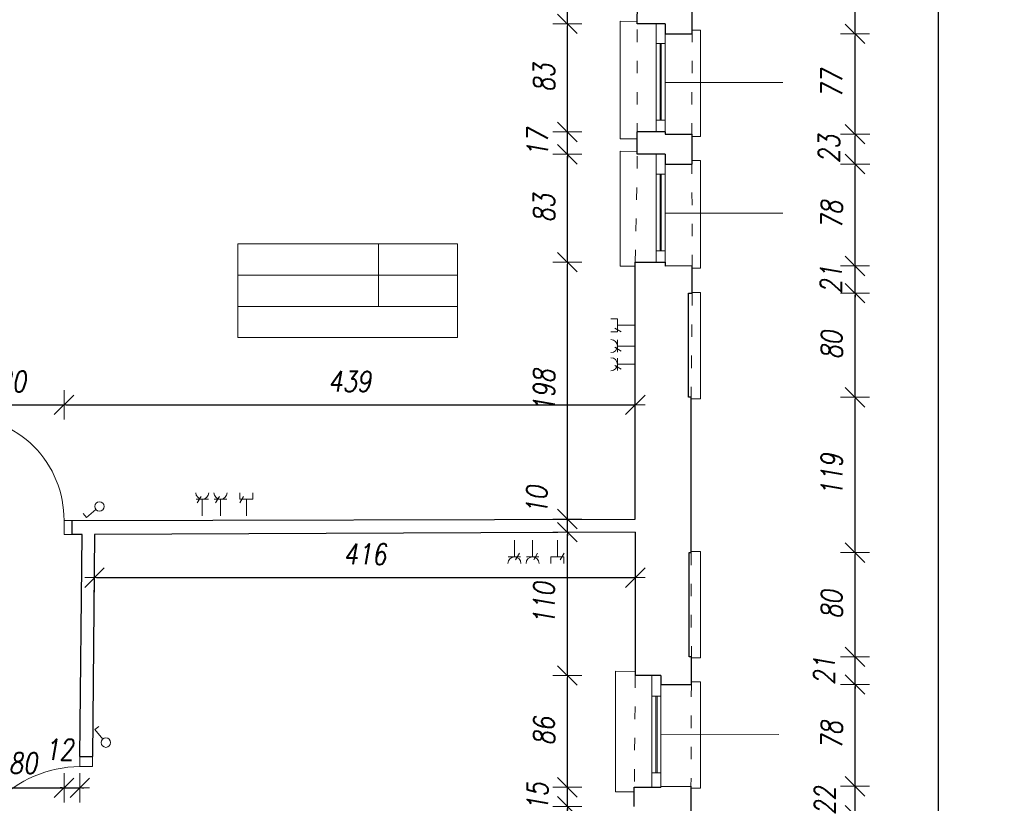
# Model space of a CAD drawing. Header units: millimetres. Extents: x -58431 to 28973, y -32170 to 9431.
# Tile 52 of 54: x -6651 to 923, y -9025 to -2998. Entities that reach past the tile are written whole.
import ezdxf

# ---------------------------------------------------------------- set-up
doc = ezdxf.new("R2010")
doc.units = ezdxf.units.MM
doc.header["$LTSCALE"] = 8
doc.linetypes.add('ACAD_ISO03W100', pattern=[30, 12, -18])
doc.layers.get('Defpoints').update_dxf_attribs({"lineweight": 0})
for name, color, linetype, lineweight in [('A_DIMEN', 7, 'Continuous', 0), ('BAM_OPISY POWIERZCHNI', 40, 'Continuous', 0), ('instalacje', 6, 'Continuous', 0), ('piętro_dzwi i okna', 3, 'Continuous', 0), ('piętro_parapet', 6, 'Continuous', 0), ('piętro_podciąg', 2, 'ACAD_ISO03W100', 0), ('piętro_rzut', 7, 'Continuous', 30), ('piętro_widok', 4, 'Continuous', 0), ('wymiarowanie', 4, 'Continuous', 0)]:
    doc.layers.add(name, color=color, linetype=linetype, lineweight=lineweight)
doc.styles.add('ROMANS1', font='romans.shx', dxfattribs={"width": 0.8, "oblique": 10})
doc.dimstyles.new('NARCH100', dxfattribs={"dimscale": 100, "dimtxt": 1.6, "dimasz": 0.15, "dimexe": 0, "dimexo": 0, "dimgap": 1, "dimtad": 1, "dimdec": 0, "dimlfac": 0.1, "dimrnd": 1, "dimdsep": 46, "dimtxsty": 'ROMANS1', "dimblk": 'wym', "dimcen": -1.5, "dimse1": 1, "dimse2": 1, "dimclrd": 4, "dimclre": 4, "dimclrt": 3, "dimadec": 0, "dimazin": 0, "dimtfac": 0.04, "dimtdec": 0, "dimtmove": 2, "dimatfit": 3, "dimldrblk": 'wym', "dimfxl": 0, "dimtolj": 1, "dimarcsym": 0})

# ---------------------------------------------------------------- blocks, each defined once
blk = doc.blocks.new('wym')
at = {"layer": 'A_DIMEN', "color": 4, "ltscale": 100}
for p, q in [((0, -7.5), (0, 7.5)), ((-5, -5), (5, 5)), ((-5, 0), (5, 0))]:
    blk.add_line(p, q, dxfattribs=at)
blk = doc.blocks.new('*D114')
at = {"layer": 'Defpoints', "color": 0, "transparency": 16777216}
for p in [(-1487.1, -8894.5, -1455.5), (-225.4, -8894.5), (-1487.1, -9116.5)]:
    blk.add_point(p, dxfattribs=at)
at = {"layer": 'piętro_widok', "color": 4, "lineweight": -2, "transparency": 16777216}
for p, q in [((-225.4, -8879.5), (-225.4, -8864.5)), ((-225.4, -9116.5), (-225.4, -8894.5)), ((-225.4, -9131.5), (-225.4, -9146.5))]:
    blk.add_line(p, q, dxfattribs=at)
at = {"layer": 'piętro_widok', "color": 4, "lineweight": -2, "transparency": 16777216, "xscale": 15, "yscale": 15, "zscale": 15}
for p, rotation in [((-225.4, -8894.5), 270), ((-225.4, -9116.5), 90)]:
    blk.add_blockref('wym', p, dxfattribs=dict(at, rotation=rotation))
at = {"layer": 'piętro_widok', "color": 3, "transparency": 16777216, "insert": (-457.9, -9005.5), "char_height": 160, "attachment_point": 5, "rotation": 90, "style": 'ROMANS1'}
blk.add_mtext('\\A1;22', dxfattribs=at)
blk = doc.blocks.new('*D115')
at = {"layer": 'Defpoints', "color": 0, "transparency": 16777216}
for p in [(-1484.3, -8110.9), (-225.4, -8110.9), (-1487.1, -8894.5, -1455.5)]:
    blk.add_point(p, dxfattribs=at)
at = {"layer": 'piętro_widok', "color": 4, "lineweight": -2, "transparency": 16777216}
blk.add_line((-225.4, -8879.5), (-225.4, -8125.9), dxfattribs=at)
at = {"layer": 'piętro_widok', "color": 4, "lineweight": -2, "transparency": 16777216, "xscale": 15, "yscale": 15, "zscale": 15}
for p, rotation in [((-225.4, -8110.9), 90), ((-225.4, -8894.5), 270)]:
    blk.add_blockref('wym', p, dxfattribs=dict(at, rotation=rotation))
at = {"layer": 'piętro_widok', "color": 3, "transparency": 16777216, "insert": (-405.4, -8502.7), "char_height": 160, "attachment_point": 5, "rotation": 90, "style": 'ROMANS1'}
blk.add_mtext('\\A1;78', dxfattribs=at)
blk = doc.blocks.new('*D116')
at = {"layer": 'Defpoints', "color": 0, "transparency": 16777216}
for p in [(-1484.3, -7898), (-225.4, -7898), (-1484.3, -8110.9)]:
    blk.add_point(p, dxfattribs=at)
at = {"layer": 'piętro_widok', "color": 4, "lineweight": -2, "transparency": 16777216}
for p, q in [((-225.4, -7883), (-225.4, -7868)), ((-225.4, -8110.9), (-225.4, -7898)), ((-225.4, -8125.9), (-225.4, -8140.9))]:
    blk.add_line(p, q, dxfattribs=at)
at = {"layer": 'piętro_widok', "color": 4, "lineweight": -2, "transparency": 16777216, "xscale": 15, "yscale": 15, "zscale": 15}
for p, rotation in [((-225.4, -7898), 270), ((-225.4, -8110.9), 90)]:
    blk.add_blockref('wym', p, dxfattribs=dict(at, rotation=rotation))
at = {"layer": 'piętro_widok', "color": 3, "transparency": 16777216, "insert": (-463.1, -8004.4), "char_height": 160, "attachment_point": 5, "rotation": 90, "style": 'ROMANS1'}
blk.add_mtext('\\A1;21', dxfattribs=at)
blk = doc.blocks.new('*D117')
at = {"layer": 'Defpoints', "color": 0, "transparency": 16777216}
for p in [(-1485.4, -7096.7), (-225.4, -7096.7), (-1484.3, -7898)]:
    blk.add_point(p, dxfattribs=at)
at = {"layer": 'piętro_widok', "color": 4, "lineweight": -2, "transparency": 16777216}
blk.add_line((-225.4, -7883), (-225.4, -7111.7), dxfattribs=at)
at = {"layer": 'piętro_widok', "color": 4, "lineweight": -2, "transparency": 16777216, "xscale": 15, "yscale": 15, "zscale": 15}
for p, rotation in [((-225.4, -7096.7), 90), ((-225.4, -7898), 270)]:
    blk.add_blockref('wym', p, dxfattribs=dict(at, rotation=rotation))
at = {"layer": 'piętro_widok', "color": 3, "transparency": 16777216, "insert": (-405.4, -7497.4), "char_height": 160, "attachment_point": 5, "rotation": 90, "style": 'ROMANS1'}
blk.add_mtext('\\A1;80', dxfattribs=at)
blk = doc.blocks.new('*D118')
at = {"layer": 'Defpoints', "color": 0, "transparency": 16777216}
for p in [(-1485.4, -5902.5), (-225.4, -5902.5), (-1485.4, -7096.7)]:
    blk.add_point(p, dxfattribs=at)
at = {"layer": 'piętro_widok', "color": 4, "lineweight": -2, "transparency": 16777216}
blk.add_line((-225.4, -7081.7), (-225.4, -5917.5), dxfattribs=at)
at = {"layer": 'piętro_widok', "color": 4, "lineweight": -2, "transparency": 16777216, "xscale": 15, "yscale": 15, "zscale": 15}
for p, rotation in [((-225.4, -5902.5), 90), ((-225.4, -7096.7), 270)]:
    blk.add_blockref('wym', p, dxfattribs=dict(at, rotation=rotation))
at = {"layer": 'piętro_widok', "color": 3, "transparency": 16777216, "insert": (-405.4, -6499.6), "char_height": 160, "attachment_point": 5, "rotation": 90, "style": 'ROMANS1'}
blk.add_mtext('\\A1;119', dxfattribs=at)
blk = doc.blocks.new('*D119')
at = {"layer": 'Defpoints', "color": 0, "transparency": 16777216}
for p in [(-1507.3, -5101.3), (-225.4, -5101.3), (-1485.4, -5902.5)]:
    blk.add_point(p, dxfattribs=at)
at = {"layer": 'piętro_widok', "color": 4, "lineweight": -2, "transparency": 16777216}
blk.add_line((-225.4, -5887.5), (-225.4, -5116.3), dxfattribs=at)
at = {"layer": 'piętro_widok', "color": 4, "lineweight": -2, "transparency": 16777216, "xscale": 15, "yscale": 15, "zscale": 15}
for p, rotation in [((-225.4, -5101.3), 90), ((-225.4, -5902.5), 270)]:
    blk.add_blockref('wym', p, dxfattribs=dict(at, rotation=rotation))
at = {"layer": 'piętro_widok', "color": 3, "transparency": 16777216, "insert": (-405.4, -5501.9), "char_height": 160, "attachment_point": 5, "rotation": 90, "style": 'ROMANS1'}
blk.add_mtext('\\A1;80', dxfattribs=at)
blk = doc.blocks.new('*D120')
at = {"layer": 'Defpoints', "color": 0, "transparency": 16777216}
for p in [(-1478, -4891.8), (-225.4, -4891.8), (-1507.3, -5101.3)]:
    blk.add_point(p, dxfattribs=at)
at = {"layer": 'piętro_widok', "color": 4, "lineweight": -2, "transparency": 16777216}
for p, q in [((-225.4, -4876.8), (-225.4, -4861.8)), ((-225.4, -5101.3), (-225.4, -4891.8)), ((-225.4, -5116.3), (-225.4, -5131.3))]:
    blk.add_line(p, q, dxfattribs=at)
at = {"layer": 'piętro_widok', "color": 4, "lineweight": -2, "transparency": 16777216, "xscale": 15, "yscale": 15, "zscale": 15}
for p, rotation in [((-225.4, -4891.8), 270), ((-225.4, -5101.3), 90)]:
    blk.add_blockref('wym', p, dxfattribs=dict(at, rotation=rotation))
at = {"layer": 'piętro_widok', "color": 3, "transparency": 16777216, "insert": (-410.5, -4996.5), "char_height": 160, "attachment_point": 5, "rotation": 90, "style": 'ROMANS1'}
blk.add_mtext('\\A1;21', dxfattribs=at)
blk = doc.blocks.new('*D121')
at = {"layer": 'Defpoints', "color": 0, "transparency": 16777216}
for p in [(-1479.9, -4108.3), (-225.4, -4108.3), (-1478, -4891.8)]:
    blk.add_point(p, dxfattribs=at)
at = {"layer": 'piętro_widok', "color": 4, "lineweight": -2, "transparency": 16777216}
blk.add_line((-225.4, -4876.8), (-225.4, -4123.3), dxfattribs=at)
at = {"layer": 'piętro_widok', "color": 4, "lineweight": -2, "transparency": 16777216, "xscale": 15, "yscale": 15, "zscale": 15}
for p, rotation in [((-225.4, -4108.3), 90), ((-225.4, -4891.8), 270)]:
    blk.add_blockref('wym', p, dxfattribs=dict(at, rotation=rotation))
at = {"layer": 'piętro_widok', "color": 3, "transparency": 16777216, "insert": (-405.4, -4500), "char_height": 160, "attachment_point": 5, "rotation": 90, "style": 'ROMANS1'}
blk.add_mtext('\\A1;78', dxfattribs=at)
blk = doc.blocks.new('*D122')
at = {"layer": 'Defpoints', "color": 0, "transparency": 16777216}
for p in [(-1479.9, -3877.9, -1455.5), (-225.1, -3877.9), (-1479.9, -4108.3)]:
    blk.add_point(p, dxfattribs=at)
at = {"layer": 'piętro_widok', "color": 4, "lineweight": -2, "transparency": 16777216}
blk.add_line((-225.1, -4093.3), (-225.1, -3892.9), dxfattribs=at)
at = {"layer": 'piętro_widok', "color": 4, "lineweight": -2, "transparency": 16777216, "xscale": 15, "yscale": 15, "zscale": 15}
for p, rotation in [((-225.1, -3877.9), 90), ((-225.1, -4108.3), 270)]:
    blk.add_blockref('wym', p, dxfattribs=dict(at, rotation=rotation))
at = {"layer": 'piętro_widok', "color": 3, "transparency": 16777216, "insert": (-425.2, -3993.1), "char_height": 160, "attachment_point": 5, "rotation": 90, "style": 'ROMANS1'}
blk.add_mtext('\\A1;23', dxfattribs=at)
blk = doc.blocks.new('*D123')
at = {"layer": 'Defpoints', "color": 0, "transparency": 16777216}
for p in [(-1478.9, -3106.4), (-225.4, -3106.4), (-1479.9, -3877.9, -1455.5)]:
    blk.add_point(p, dxfattribs=at)
at = {"layer": 'piętro_widok', "color": 4, "lineweight": -2, "transparency": 16777216}
blk.add_line((-225.4, -3862.9), (-225.4, -3121.4), dxfattribs=at)
at = {"layer": 'piętro_widok', "color": 4, "lineweight": -2, "transparency": 16777216, "xscale": 15, "yscale": 15, "zscale": 15}
for p, rotation in [((-225.4, -3106.4), 90), ((-225.4, -3877.9), 270)]:
    blk.add_blockref('wym', p, dxfattribs=dict(at, rotation=rotation))
at = {"layer": 'piętro_widok', "color": 3, "transparency": 16777216, "insert": (-405.4, -3492.1), "char_height": 160, "attachment_point": 5, "rotation": 90, "style": 'ROMANS1'}
blk.add_mtext('\\A1;77', dxfattribs=at)
blk = doc.blocks.new('*D124')
at = {"layer": 'Defpoints', "color": 0, "transparency": 16777216}
for p in [(-1456.7, -2109.2), (-225.4, -2109.2), (-1478.9, -3106.4)]:
    blk.add_point(p, dxfattribs=at)
at = {"layer": 'piętro_widok', "color": 4, "lineweight": -2, "transparency": 16777216}
blk.add_line((-225.4, -3091.4), (-225.4, -2124.2), dxfattribs=at)
at = {"layer": 'piętro_widok', "color": 4, "lineweight": -2, "transparency": 16777216, "xscale": 15, "yscale": 15, "zscale": 15}
for p, rotation in [((-225.4, -2109.2), 90), ((-225.4, -3106.4), 270)]:
    blk.add_blockref('wym', p, dxfattribs=dict(at, rotation=rotation))
at = {"layer": 'piętro_widok', "color": 3, "transparency": 16777216, "insert": (-405.4, -2607.8), "char_height": 160, "attachment_point": 5, "rotation": 90, "style": 'ROMANS1'}
blk.add_mtext('\\A1;100', dxfattribs=at)
blk = doc.blocks.new('*D429')
at = {"layer": 'BAM_OPISY POWIERZCHNI', "color": 4, "lineweight": -2, "transparency": 16777216}
blk.add_line((-2438.3, -9864.6), (-2438.3, -9063.9), dxfattribs=at)
at = {"layer": 'Defpoints', "color": 0, "transparency": 16777216}
for p in [(-2438.3, -9048.9), (-1788.1, -9048.9), (-1788.1, -9879.6)]:
    blk.add_point(p, dxfattribs=at)
at = {"layer": 'BAM_OPISY POWIERZCHNI', "color": 4, "lineweight": -2, "transparency": 16777216, "xscale": 15, "yscale": 15, "zscale": 15}
for p, rotation in [((-2438.3, -9048.9), 90), ((-2438.3, -9879.6), 270)]:
    blk.add_blockref('wym', p, dxfattribs=dict(at, rotation=rotation))
at = {"layer": 'BAM_OPISY POWIERZCHNI', "color": 3, "transparency": 16777216, "insert": (-2618.3, -9464.3), "char_height": 160, "attachment_point": 5, "rotation": 90, "style": 'ROMANS1'}
blk.add_mtext('\\A1;83', dxfattribs=at)
blk = doc.blocks.new('*D430')
at = {"layer": 'BAM_OPISY POWIERZCHNI', "color": 4, "lineweight": -2, "transparency": 16777216}
for p, q in [((-2438.3, -8887), (-2438.3, -8872)), ((-2438.3, -9048.9), (-2438.3, -8902)), ((-2438.3, -9063.9), (-2438.3, -9078.9))]:
    blk.add_line(p, q, dxfattribs=at)
at = {"layer": 'Defpoints', "color": 0, "transparency": 16777216}
for p in [(-2438.3, -8902), (-1788.1, -8902), (-1788.1, -9048.9)]:
    blk.add_point(p, dxfattribs=at)
at = {"layer": 'BAM_OPISY POWIERZCHNI', "color": 4, "lineweight": -2, "transparency": 16777216, "xscale": 15, "yscale": 15, "zscale": 15}
for p, rotation in [((-2438.3, -8902), 270), ((-2438.3, -9048.9), 90)]:
    blk.add_blockref('wym', p, dxfattribs=dict(at, rotation=rotation))
at = {"layer": 'BAM_OPISY POWIERZCHNI', "color": 3, "transparency": 16777216, "insert": (-2668.3, -8975.5), "char_height": 160, "attachment_point": 5, "rotation": 90, "style": 'ROMANS1'}
blk.add_mtext('\\A1;15', dxfattribs=at)
blk = doc.blocks.new('*D431')
at = {"layer": 'BAM_OPISY POWIERZCHNI', "color": 4, "lineweight": -2, "transparency": 16777216}
blk.add_line((-2438.3, -8887), (-2438.3, -8056.6), dxfattribs=at)
at = {"layer": 'Defpoints', "color": 0, "transparency": 16777216}
for p in [(-2438.3, -8041.6), (-1788.1, -8041.6), (-1788.1, -8902)]:
    blk.add_point(p, dxfattribs=at)
at = {"layer": 'BAM_OPISY POWIERZCHNI', "color": 4, "lineweight": -2, "transparency": 16777216, "xscale": 15, "yscale": 15, "zscale": 15}
for p, rotation in [((-2438.3, -8041.6), 90), ((-2438.3, -8902), 270)]:
    blk.add_blockref('wym', p, dxfattribs=dict(at, rotation=rotation))
at = {"layer": 'BAM_OPISY POWIERZCHNI', "color": 3, "transparency": 16777216, "insert": (-2618.3, -8471.8), "char_height": 160, "attachment_point": 5, "rotation": 90, "style": 'ROMANS1'}
blk.add_mtext('\\A1;86', dxfattribs=at)
blk = doc.blocks.new('*D432')
at = {"layer": 'BAM_OPISY POWIERZCHNI', "color": 4, "lineweight": -2, "transparency": 16777216}
blk.add_line((-2438.3, -8026.6), (-2438.3, -6954.1), dxfattribs=at)
at = {"layer": 'Defpoints', "color": 0, "transparency": 16777216}
for p in [(-2438.3, -6939.1), (-1915.6, -6939.1), (-1788.1, -8041.6)]:
    blk.add_point(p, dxfattribs=at)
at = {"layer": 'BAM_OPISY POWIERZCHNI', "color": 4, "lineweight": -2, "transparency": 16777216, "xscale": 15, "yscale": 15, "zscale": 15}
for p, rotation in [((-2438.3, -6939.1), 90), ((-2438.3, -8041.6), 270)]:
    blk.add_blockref('wym', p, dxfattribs=dict(at, rotation=rotation))
at = {"layer": 'BAM_OPISY POWIERZCHNI', "color": 3, "transparency": 16777216, "insert": (-2618.3, -7490.3), "char_height": 160, "attachment_point": 5, "rotation": 90, "style": 'ROMANS1'}
blk.add_mtext('\\A1;110', dxfattribs=at)
blk = doc.blocks.new('*D433')
at = {"layer": 'BAM_OPISY POWIERZCHNI', "color": 4, "lineweight": -2, "transparency": 16777216}
for p, q in [((-2438.3, -6823.8), (-2438.3, -6808.8)), ((-2438.3, -6939.1), (-2438.3, -6838.8)), ((-2438.3, -6954.1), (-2438.3, -6969.1))]:
    blk.add_line(p, q, dxfattribs=at)
at = {"layer": 'Defpoints', "color": 0, "transparency": 16777216}
for p in [(-2438.3, -6838.8), (-1915.6, -6838.8), (-1915.6, -6939.1)]:
    blk.add_point(p, dxfattribs=at)
at = {"layer": 'BAM_OPISY POWIERZCHNI', "color": 4, "lineweight": -2, "transparency": 16777216, "xscale": 15, "yscale": 15, "zscale": 15}
for p, rotation in [((-2438.3, -6838.8), 270), ((-2438.3, -6939.1), 90)]:
    blk.add_blockref('wym', p, dxfattribs=dict(at, rotation=rotation))
at = {"layer": 'BAM_OPISY POWIERZCHNI', "color": 3, "transparency": 16777216, "insert": (-2672.5, -6694.5), "char_height": 160, "attachment_point": 5, "rotation": 90, "style": 'ROMANS1'}
blk.add_mtext('\\A1;10', dxfattribs=at)
blk = doc.blocks.new('*D434')
at = {"layer": 'BAM_OPISY POWIERZCHNI', "color": 4, "lineweight": -2, "transparency": 16777216}
blk.add_line((-2438.3, -6823.8), (-2438.3, -4878.4), dxfattribs=at)
at = {"layer": 'Defpoints', "color": 0, "transparency": 16777216}
for p in [(-2438.3, -4863.4), (-1915.6, -4863.4), (-1915.6, -6838.8)]:
    blk.add_point(p, dxfattribs=at)
at = {"layer": 'BAM_OPISY POWIERZCHNI', "color": 4, "lineweight": -2, "transparency": 16777216, "xscale": 15, "yscale": 15, "zscale": 15}
for p, rotation in [((-2438.3, -4863.4), 90), ((-2438.3, -6838.8), 270)]:
    blk.add_blockref('wym', p, dxfattribs=dict(at, rotation=rotation))
at = {"layer": 'BAM_OPISY POWIERZCHNI', "color": 3, "transparency": 16777216, "insert": (-2618.3, -5851.1), "char_height": 160, "attachment_point": 5, "rotation": 90, "style": 'ROMANS1'}
blk.add_mtext('\\A1;198', dxfattribs=at)
blk = doc.blocks.new('*D435')
at = {"layer": 'BAM_OPISY POWIERZCHNI', "color": 4, "lineweight": -2, "transparency": 16777216}
blk.add_line((-2438.3, -4848.4), (-2438.3, -4047.9), dxfattribs=at)
at = {"layer": 'Defpoints', "color": 0, "transparency": 16777216}
for p in [(-2438.3, -4032.9), (-1755.7, -4032.9), (-1915.6, -4863.4)]:
    blk.add_point(p, dxfattribs=at)
at = {"layer": 'BAM_OPISY POWIERZCHNI', "color": 4, "lineweight": -2, "transparency": 16777216, "xscale": 15, "yscale": 15, "zscale": 15}
for p, rotation in [((-2438.3, -4032.9), 90), ((-2438.3, -4863.4), 270)]:
    blk.add_blockref('wym', p, dxfattribs=dict(at, rotation=rotation))
at = {"layer": 'BAM_OPISY POWIERZCHNI', "color": 3, "transparency": 16777216, "insert": (-2618.3, -4448.1), "char_height": 160, "attachment_point": 5, "rotation": 90, "style": 'ROMANS1'}
blk.add_mtext('\\A1;83', dxfattribs=at)
blk = doc.blocks.new('*D436')
at = {"layer": 'BAM_OPISY POWIERZCHNI', "color": 4, "lineweight": -2, "transparency": 16777216}
for p, q in [((-2438.3, -3846), (-2438.3, -3831)), ((-2438.3, -4032.9), (-2438.3, -3861)), ((-2438.3, -4047.9), (-2438.3, -4062.9))]:
    blk.add_line(p, q, dxfattribs=at)
at = {"layer": 'Defpoints', "color": 0, "transparency": 16777216}
for p in [(-2438.3, -3861), (-1755.7, -3861), (-1755.7, -4032.9)]:
    blk.add_point(p, dxfattribs=at)
at = {"layer": 'BAM_OPISY POWIERZCHNI', "color": 4, "lineweight": -2, "transparency": 16777216, "xscale": 15, "yscale": 15, "zscale": 15}
for p, rotation in [((-2438.3, -3861), 270), ((-2438.3, -4032.9), 90)]:
    blk.add_blockref('wym', p, dxfattribs=dict(at, rotation=rotation))
at = {"layer": 'BAM_OPISY POWIERZCHNI', "color": 3, "transparency": 16777216, "insert": (-2668.3, -3946.9), "char_height": 160, "attachment_point": 5, "rotation": 90, "style": 'ROMANS1'}
blk.add_mtext('\\A1;17', dxfattribs=at)
blk = doc.blocks.new('*D437')
at = {"layer": 'BAM_OPISY POWIERZCHNI', "color": 4, "lineweight": -2, "transparency": 16777216}
blk.add_line((-2438.3, -3846), (-2438.3, -3044.2), dxfattribs=at)
at = {"layer": 'Defpoints', "color": 0, "transparency": 16777216}
for p in [(-2438.3, -3029.2), (-1755.7, -3029.2), (-1755.7, -3861)]:
    blk.add_point(p, dxfattribs=at)
at = {"layer": 'BAM_OPISY POWIERZCHNI', "color": 4, "lineweight": -2, "transparency": 16777216, "xscale": 15, "yscale": 15, "zscale": 15}
for p, rotation in [((-2438.3, -3029.2), 90), ((-2438.3, -3861), 270)]:
    blk.add_blockref('wym', p, dxfattribs=dict(at, rotation=rotation))
at = {"layer": 'BAM_OPISY POWIERZCHNI', "color": 3, "transparency": 16777216, "insert": (-2618.3, -3445.1), "char_height": 160, "attachment_point": 5, "rotation": 90, "style": 'ROMANS1'}
blk.add_mtext('\\A1;83', dxfattribs=at)
blk = doc.blocks.new('*D438')
at = {"layer": 'BAM_OPISY POWIERZCHNI', "color": 4, "lineweight": -2, "transparency": 16777216}
blk.add_line((-2438.3, -3014.2), (-2438.3, -2213.4), dxfattribs=at)
at = {"layer": 'Defpoints', "color": 0, "transparency": 16777216}
for p in [(-2438.3, -2198.4), (-1887.7, -2198.4), (-1755.7, -3029.2)]:
    blk.add_point(p, dxfattribs=at)
at = {"layer": 'BAM_OPISY POWIERZCHNI', "color": 4, "lineweight": -2, "transparency": 16777216, "xscale": 15, "yscale": 15, "zscale": 15}
for p, rotation in [((-2438.3, -2198.4), 90), ((-2438.3, -3029.2), 270)]:
    blk.add_blockref('wym', p, dxfattribs=dict(at, rotation=rotation))
at = {"layer": 'BAM_OPISY POWIERZCHNI', "color": 3, "transparency": 16777216, "insert": (-2618.3, -2613.8), "char_height": 160, "attachment_point": 5, "rotation": 90, "style": 'ROMANS1'}
blk.add_mtext('\\A1;83', dxfattribs=at)
blk = doc.blocks.new('*D12')
at = {"layer": 'BAM_OPISY POWIERZCHNI', "color": 4, "lineweight": -2, "transparency": 16777216}
blk.add_line((417.8, -26294.4), (417.8, -1708.8), dxfattribs=at)
at = {"layer": 'Defpoints', "color": 0, "transparency": 16777216}
for p in [(-1456.7, -1693.8), (417.8, -1693.8), (-1528.1, -26309.4)]:
    blk.add_point(p, dxfattribs=at)
at = {"layer": 'BAM_OPISY POWIERZCHNI', "color": 4, "lineweight": -2, "transparency": 16777216, "xscale": 15, "yscale": 15, "zscale": 15}
for p, rotation in [((417.8, -1693.8), 90), ((417.8, -26309.4), 270)]:
    blk.add_blockref('wym', p, dxfattribs=dict(at, rotation=rotation))
at = {"layer": 'BAM_OPISY POWIERZCHNI', "color": 3, "transparency": 16777216, "insert": (237.8, -14001.6), "char_height": 160, "attachment_point": 5, "rotation": 90, "style": 'ROMANS1'}
blk.add_mtext('\\A1;2462', dxfattribs=at)
blk = doc.blocks.new('*D631')
at = {"layer": 'BAM_OPISY POWIERZCHNI', "color": 4, "lineweight": -2, "transparency": 16777216}
blk.add_line((-7099.2, -8906.4), (-6324.9, -8906.4), dxfattribs=at)
at = {"layer": 'Defpoints', "color": 0, "transparency": 16777216}
for p in [(-7114.2, -6952.9), (-6309.9, -6956.7), (-6309.9, -8906.4)]:
    blk.add_point(p, dxfattribs=at)
at = {"layer": 'BAM_OPISY POWIERZCHNI', "color": 4, "lineweight": -2, "transparency": 16777216, "xscale": 15, "yscale": 15, "zscale": 15, "rotation": 179.9999999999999}
blk.add_blockref('wym', (-7114.2, -8906.4), dxfattribs=at)
at = {"layer": 'BAM_OPISY POWIERZCHNI', "color": 4, "lineweight": -2, "transparency": 16777216, "xscale": 15, "yscale": 15, "zscale": 15}
blk.add_blockref('wym', (-6309.9, -8906.4), dxfattribs=at)
at = {"layer": 'BAM_OPISY POWIERZCHNI', "color": 3, "transparency": 16777216, "insert": (-6625.7, -8716.7), "char_height": 160, "attachment_point": 5, "style": 'ROMANS1'}
blk.add_mtext('\\A1;80', dxfattribs=at)
blk = doc.blocks.new('*D632')
at = {"layer": 'BAM_OPISY POWIERZCHNI', "color": 4, "lineweight": -2, "transparency": 16777216}
for p, q in [((-6324.9, -8906.4), (-6339.9, -8906.4)), ((-6309.9, -8906.4), (-6187.8, -8906.4)), ((-6172.8, -8906.4), (-6157.8, -8906.4))]:
    blk.add_line(p, q, dxfattribs=at)
at = {"layer": 'Defpoints', "color": 0, "transparency": 16777216}
for p in [(-6309.9, -6956.7), (-6187.8, -8664.4), (-6187.8, -8906.4)]:
    blk.add_point(p, dxfattribs=at)
at = {"layer": 'BAM_OPISY POWIERZCHNI', "color": 4, "lineweight": -2, "transparency": 16777216, "xscale": 15, "yscale": 15, "zscale": 15}
for p, rotation in [((-6309.9, -8906.4), 359.9999999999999), ((-6187.8, -8906.4), 179.9999999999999)]:
    blk.add_blockref('wym', p, dxfattribs=dict(at, rotation=rotation))
at = {"layer": 'BAM_OPISY POWIERZCHNI', "color": 3, "transparency": 16777216, "insert": (-6346.7, -8612.4), "char_height": 160, "attachment_point": 5, "style": 'ROMANS1'}
blk.add_mtext('\\A1;12', dxfattribs=at)
blk = doc.blocks.new('*D791')
at = {"layer": 'BAM_OPISY POWIERZCHNI', "color": 4, "lineweight": -2, "transparency": 16777216}
blk.add_line((-6060.4, -7289.6), (-1930.6, -7289.6), dxfattribs=at)
at = {"layer": 'Defpoints', "color": 0, "transparency": 16777216}
for p in [(-6075.4, -6956.6), (-1915.6, -6956.6), (-1915.6, -7289.6)]:
    blk.add_point(p, dxfattribs=at)
at = {"layer": 'BAM_OPISY POWIERZCHNI', "color": 4, "lineweight": -2, "transparency": 16777216, "xscale": 15, "yscale": 15, "zscale": 15, "rotation": 179.9999999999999}
blk.add_blockref('wym', (-6075.4, -7289.6), dxfattribs=at)
at = {"layer": 'BAM_OPISY POWIERZCHNI', "color": 4, "lineweight": -2, "transparency": 16777216, "xscale": 15, "yscale": 15, "zscale": 15}
blk.add_blockref('wym', (-1915.6, -7289.6), dxfattribs=at)
at = {"layer": 'BAM_OPISY POWIERZCHNI', "color": 3, "transparency": 16777216, "insert": (-3995.5, -7109.6), "char_height": 160, "attachment_point": 5, "style": 'ROMANS1'}
blk.add_mtext('\\A1;416', dxfattribs=at)
blk = doc.blocks.new('*D793')
at = {"layer": 'BAM_OPISY POWIERZCHNI', "color": 4, "lineweight": -2, "transparency": 16777216}
blk.add_line((-7098.1, -5960.4), (-6324.9, -5960.4), dxfattribs=at)
at = {"layer": 'Defpoints', "color": 0, "transparency": 16777216}
for p in [(-6309.9, -5960.4), (-7113.1, -6849.5), (-6309.9, -6844.7)]:
    blk.add_point(p, dxfattribs=at)
at = {"layer": 'BAM_OPISY POWIERZCHNI', "color": 4, "lineweight": -2, "transparency": 16777216, "xscale": 15, "yscale": 15, "zscale": 15, "rotation": 179.9999999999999}
blk.add_blockref('wym', (-7113.1, -5960.4), dxfattribs=at)
at = {"layer": 'BAM_OPISY POWIERZCHNI', "color": 4, "lineweight": -2, "transparency": 16777216, "xscale": 15, "yscale": 15, "zscale": 15}
blk.add_blockref('wym', (-6309.9, -5960.4), dxfattribs=at)
at = {"layer": 'BAM_OPISY POWIERZCHNI', "color": 3, "transparency": 16777216, "insert": (-6711.5, -5780.4), "char_height": 160, "attachment_point": 5, "style": 'ROMANS1'}
blk.add_mtext('\\A1;80', dxfattribs=at)
blk = doc.blocks.new('*D794')
at = {"layer": 'BAM_OPISY POWIERZCHNI', "color": 4, "lineweight": -2, "transparency": 16777216}
blk.add_line((-6294.9, -5960.4), (-1930.6, -5960.4), dxfattribs=at)
at = {"layer": 'Defpoints', "color": 0, "transparency": 16777216}
for p in [(-1915.6, -5960.4), (-6309.9, -6844.7), (-1915.6, -6838.8)]:
    blk.add_point(p, dxfattribs=at)
at = {"layer": 'BAM_OPISY POWIERZCHNI', "color": 4, "lineweight": -2, "transparency": 16777216, "xscale": 15, "yscale": 15, "zscale": 15, "rotation": 179.9999999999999}
blk.add_blockref('wym', (-6309.9, -5960.4), dxfattribs=at)
at = {"layer": 'BAM_OPISY POWIERZCHNI', "color": 4, "lineweight": -2, "transparency": 16777216, "xscale": 15, "yscale": 15, "zscale": 15}
blk.add_blockref('wym', (-1915.6, -5960.4), dxfattribs=at)
at = {"layer": 'BAM_OPISY POWIERZCHNI', "color": 3, "transparency": 16777216, "insert": (-4112.8, -5780.4), "char_height": 160, "attachment_point": 5, "style": 'ROMANS1'}
blk.add_mtext('\\A1;439', dxfattribs=at)

msp = doc.modelspace()

# ---------------------------------------------------------------- linework, layer by layer
at = {"layer": 'BAM_OPISY POWIERZCHNI'}
msp.add_line((-3891.8, -4722.9), (-3891.8, -5202.9), dxfattribs=at)
for points in [[(-4973.9, -4722.9), (-4973.9, -5202.9), (-3283.3, -5202.9), (-3283.3, -4722.9)], [(-4973.9, -4722.9), (-3283.3, -4722.9)], [(-3283.3, -4962.9), (-4973.9, -4962.9)], [(-4973.9, -5202.9), (-4973.9, -5442.9), (-3283.3, -5442.9), (-3283.3, -5202.9)]]:
    msp.add_lwpolyline(points, dxfattribs=at)
at = {"layer": 'instalacje'}
for p, q in [((-6137.6, -6825.9), (-6162.9, -6795.7)), ((-6064.8, -6765), (-6137.6, -6825.9)), ((-6072.8, -8458.5), (-6042.6, -8433.2)), ((-6012, -8531.2), (-6072.8, -8458.5))]:
    msp.add_line(p, q, dxfattribs=at)
for points in [[(-2102.6, -5297.9), (-2052.4, -5297.9)], [(-2052.4, -5297.9), (-2052.4, -5398.4)], [(-2074, -5369.7), (-2024.2, -5399.5)], [(-2052.4, -5348.2), (-1924.4, -5348.2)], [(-2102.6, -5398.4), (-2052.4, -5398.4)], [(-2074, -5516.8), (-2024.2, -5546.7)], [(-2052.4, -5556.1), (-2052.4, -5460.2)], [(-2052.4, -5508.2), (-1924.4, -5508.2)], [(-2052.4, -5696.1), (-2052.4, -5600.2)], [(-2074, -5656.8), (-2024.2, -5686.7)], [(-2052.4, -5648.2), (-1924.4, -5648.2)], [(-5254.9, -6664.7), (-5284.8, -6714.4)], [(-5114.9, -6664.7), (-5144.8, -6714.4)], [(-4928.7, -6664.7), (-4958.6, -6714.4)], [(-4957.4, -6636), (-4957.4, -6686.3)], [(-4856.9, -6636), (-4856.9, -6686.3)], [(-5294.2, -6686.3), (-5198.3, -6686.3)], [(-5246.2, -6686.3), (-5246.2, -6814.3)], [(-5154.2, -6686.3), (-5058.3, -6686.3)], [(-5106.2, -6686.3), (-5106.2, -6814.3)], [(-4856.9, -6686.3), (-4957.4, -6686.3)], [(-4907.2, -6686.3), (-4907.2, -6814.3)], [(-2845.6, -7130), (-2845.6, -7002)], [(-2705.6, -7130), (-2705.6, -7002)], [(-2514.7, -7130), (-2514.7, -7002)], [(-2837, -7151.6), (-2807.1, -7101.9)], [(-2697, -7151.6), (-2667.1, -7101.9)], [(-2493.2, -7151.6), (-2463.3, -7101.9)], [(-2797.7, -7130), (-2893.6, -7130)], [(-2657.7, -7130), (-2753.6, -7130)], [(-2564.9, -7130), (-2464.5, -7130)], [(-2564.9, -7180.2), (-2564.9, -7130)], [(-2464.5, -7180.2), (-2464.5, -7130)]]:
    msp.add_lwpolyline(points, dxfattribs=at)
for centre in [(-6037.4, -6741.4), (-5988.3, -8558.7)]:
    msp.add_circle(centre, 36.2, dxfattribs=at)
for centre, start, end in [((-2102.6, -5508.2), 270, 90), ((-2102.6, -5648.2), 270, 90), ((-5246.2, -6636), 180, 360), ((-5106.2, -6636), 180, 360), ((-2845.6, -7180.2), 360, 180), ((-2705.6, -7180.2), 360, 180)]:
    msp.add_arc(centre, 50.2, start, end, dxfattribs=at)
at = {"layer": 'piętro_dzwi i okna'}
for p, q in [((-6309.9, -6956.7), (-6309.9, -6849.7)), ((-6090.7, -8742.1), (-6187.8, -8742.1))]:
    msp.add_line(p, q, dxfattribs=at)
for points in [[(-1755.7, -3029.2), (-1755.7, -3861)], [(-1685.8, -3084.4), (-1685.8, -3861)], [(-1755.7, -3180.8), (-1685.7, -3180.8)], [(-1725, -3180.8), (-1725, -3769.9)], [(-1715.5, -3180.8), (-1715.5, -3769.9)], [(-1755.7, -3769.9), (-1685.7, -3769.9)], [(-1755.7, -4032.9), (-1755.7, -4863.3)], [(-1686, -4108.1), (-1685.5, -4863.3)], [(-1755.7, -4185.8), (-1685.7, -4185.8)], [(-1725, -4185.8), (-1725, -4774.8)], [(-1715.5, -4185.8), (-1715.5, -4774.8)], [(-1755.7, -4774.8), (-1685.7, -4774.8)], [(-6246.6, -6849.7), (-6309.9, -6849.7)], [(-6246.6, -6956.7), (-6309.9, -6956.7)], [(-1788.1, -8041.6), (-1788.1, -8902)], [(-1718.1, -8093.7), (-1718, -8895.2)], [(-1788.1, -8202), (-1718.1, -8202)], [(-1757.4, -8202), (-1757.4, -8791)], [(-1747.8, -8202), (-1747.8, -8791)], [(-6187.8, -8664.4), (-6187.8, -8742.1)], [(-6090.7, -8664.4), (-6090.7, -8742.1)], [(-1788.1, -8791), (-1718.1, -8791)]]:
    msp.add_lwpolyline(points, dxfattribs=at)
for centre, radius, start, end in [((-7109.3, -6844.7), 799.4, 359.64754, 90), ((-6172.8, -9674.4), 932.4, 90.92462, 178.43089)]:
    msp.add_arc(centre, radius, start, end, dxfattribs=at)
at = {"layer": 'piętro_parapet'}
for points in [[(-1900, -3914.5), (-2032.1, -3914.5), (-2032.1, -3008.9), (-1901.8, -3010.9)], [(-1478.9, -3077.8), (-1413.8, -3077.8), (-1413.8, -3895.9), (-1479.9, -3895.9)], [(-1915.6, -4892.5), (-2032.1, -4892.5), (-2032.1, -4009.2), (-1900, -4011.3)], [(-1686, -4082), (-1685.9, -4082)], [(-1479.9, -4082), (-1413.8, -4082), (-1413.8, -4907.7), (-1478, -4907.7)], [(-1478.9, -5095.2), (-1413.8, -5095.2), (-1413.8, -5913.3), (-1479.9, -5913.3)], [(-1485.4, -7088.4), (-1413.8, -7088.4), (-1413.8, -7906.5), (-1484.3, -7906.5)], [(-1923.3, -8938.1), (-2067, -8938.1), (-2067, -8008.6), (-1915.6, -8010.5)], [(-1484.3, -8090.6), (-1413.8, -8090.6), (-1413.8, -8908.7), (-1487.1, -8908.7)]]:
    msp.add_lwpolyline(points, dxfattribs=at)
at = {"layer": 'piętro_podciąg'}
for points in [[(-1900, -3890.3), (-1902.1, -3029.2)], [(-1479.9, -3890.3), (-1479, -3090.6)], [(-1915.6, -4863.4), (-1900, -4032.9)], [(-1480.1, -4087.4), (-1478, -4891.8)], [(-1478, -5101.3), (-1485.7, -5902.5)], [(-1485.4, -7096.7), (-1484.3, -7898)], [(-1915.6, -8041.6), (-1923.3, -8902)], [(-1484.3, -8110.9), (-1487.1, -8894.5)]]:
    msp.add_lwpolyline(points, dxfattribs=at)
at = {"layer": 'piętro_rzut'}
for p, q in [((-1478.9, -3106.4), (-1478.9, -2879.2)), ((-1685.7, -3029.2), (-1902.1, -3029.2)), ((-1900, -4032.9), (-1900, -3861)), ((-1685.7, -3877.9, -1455.5), (-1479.9, -3877.9, -1455.5)), ((-1479.9, -3877.9), (-1479.9, -4108.3)), ((-1685.8, -4032.9), (-1900, -4032.9)), ((-6246.6, -6849.7), (-1915.6, -6838.8)), ((-6171.5, -6957.4), (-6246.6, -6956.7)), ((-6187.8, -8664.4), (-6171.5, -6957.4)), ((-1915.6, -6939.1), (-1915.6, -8041.6)), ((-1718.1, -8041.6), (-1915.6, -8041.6)), ((-1923.3, -9048.9), (-1923.3, -8902)), ((-1923.3, -8902), (-1718, -8902)), ((-1718, -8895.2, -1455.5), (-1487.1, -8894.5, -1455.5)), ((-1487.1, -8894.5), (-1487.1, -9116.5))]:
    msp.add_line(p, q, dxfattribs=at)
for points in [[(-1902.1, -3029.2), (-1886.3, -2113)], [(-1685.7, -3029.2), (-1685.7, -3106.2), (-1478.9, -3106.4)], [(-1685.7, -3861), (-1900, -3861)], [(-1685.8, -3861), (-1685.6, -3877.9)], [(-1685.8, -4032.9), (-1686, -4108.1), (-1479.9, -4108.3)], [(-1915.6, -6838.8), (-1915.6, -4863.4), (-1685.5, -4863.3), (-1685.5, -4892.9)], [(-1484.3, -8099.7), (-1484.3, -7898), (-1500.2, -7898), (-1500.2, -7096.7), (-1485.4, -7096.7), (-1485.4, -5902.5), (-1507.3, -5902.5), (-1507.3, -5101.3), (-1478, -5101.3), (-1478, -4891.8), (-1685.5, -4892.9)], [(-6246.6, -6956.7), (-6246.6, -6849.7)], [(-1915.6, -6939.1), (-6075.4, -6956.6), (-6090.7, -8664.4)], [(-1718.1, -8041.6), (-1718.1, -8110.6), (-1484.3, -8110.9)], [(-1484.3, -8110.9), (-1484.3, -8099.7)], [(-6187.8, -8664.4), (-6090.7, -8664.4)], [(-1717.8, -8902), (-1717.8, -8895.2)]]:
    msp.add_lwpolyline(points, dxfattribs=at)
at = {"layer": 'wymiarowanie'}
for points in [[(-1685.7, -3481.2), (-780.3, -3481.7)], [(-1685.8, -4485.7), (-780.3, -4486.2)], [(-1718, -8494.5), (-812.6, -8495)]]:
    msp.add_lwpolyline(points, dxfattribs=at)

# ---------------------------------------------------------------- dimensions: what is measured, and where the dimension line sits
at = {"layer": 'BAM_OPISY POWIERZCHNI'}
for base, p1, p2, picture, middle in [((417.8, -1693.8), (-1528.1, -26309.4), (-1456.7, -1693.8), '*D12', (237.8, -14001.6)), ((-2438.3, -2198.4), (-1755.7, -3029.2), (-1887.7, -2198.4), '*D438', (-2618.3, -2613.8)), ((-2438.3, -3029.2), (-1755.7, -3861), (-1755.7, -3029.2), '*D437', (-2618.3, -3445.1)), ((-2438.3, -3861), (-1755.7, -4032.9), (-1755.7, -3861), '*D436', (-2668.3, -3946.9)), ((-2438.3, -4032.9), (-1915.6, -4863.4), (-1755.7, -4032.9), '*D435', (-2618.3, -4448.1)), ((-2438.3, -4863.4), (-1915.6, -6838.8), (-1915.6, -4863.4), '*D434', (-2618.3, -5851.1)), ((-2438.3, -6939.1), (-1788.1, -8041.6), (-1915.6, -6939.1), '*D432', (-2618.3, -7490.3)), ((-2438.3, -8041.6), (-1788.1, -8902), (-1788.1, -8041.6), '*D431', (-2618.3, -8471.8)), ((-2438.3, -8902), (-1788.1, -9048.9), (-1788.1, -8902), '*D430', (-2668.3, -8975.5)), ((-2438.3, -9048.9), (-1788.1, -9879.6), (-1788.1, -9048.9), '*D429', (-2618.3, -9464.3))]:
    dim = msp.add_linear_dim(base=base, p1=p1, p2=p2, angle=90, dimstyle='NARCH100', dxfattribs=at)
    dim.commit()
    dim.dimension.update_dxf_attribs({"geometry": picture, "text_midpoint": middle})
for base, p1, p2, picture, middle in [((-6309.9, -5960.4), (-7113.1, -6849.5), (-6309.9, -6844.7), '*D793', (-6711.5, -5780.4)), ((-1915.6, -5960.4), (-6309.9, -6844.7), (-1915.6, -6838.8), '*D794', (-4112.8, -5780.4)), ((-1915.6, -7289.6), (-6075.4, -6956.6), (-1915.6, -6956.6), '*D791', (-3995.5, -7109.6))]:
    dim = msp.add_linear_dim(base=base, p1=p1, p2=p2, dimstyle='NARCH100', dxfattribs=at)
    dim.commit()
    dim.dimension.update_dxf_attribs({"geometry": picture, "text_midpoint": middle})
dim = msp.add_linear_dim(base=(-2438.3, -6838.8), p1=(-1915.6, -6939.1), p2=(-1915.6, -6838.8), angle=90, dimstyle='NARCH100', dxfattribs=at)
dim.commit()
dim.dimension.update_dxf_attribs({"geometry": '*D433', "text_midpoint": (-2672.5, -6694.5), "dimtype": 160})
for base, p1, p2, picture, middle in [((-6309.9, -8906.4), (-7114.2, -6952.9), (-6309.9, -6956.7), '*D631', (-6625.7, -8716.7)), ((-6187.8, -8906.4), (-6309.9, -6956.7), (-6187.8, -8664.4), '*D632', (-6346.7, -8612.4))]:
    dim = msp.add_linear_dim(base=base, p1=p1, p2=p2, dimstyle='NARCH100', dxfattribs=at)
    dim.commit()
    dim.dimension.update_dxf_attribs({"geometry": picture, "text_midpoint": middle, "dimtype": 160})
at = {"layer": 'piętro_widok'}
for base, p1, p2, picture, middle in [((-225.4, -2109.2), (-1478.9, -3106.4), (-1456.7, -2109.2), '*D124', (-405.4, -2607.8)), ((-225.4, -3106.4), (-1479.9, -3877.9, -1455.5), (-1478.9, -3106.4), '*D123', (-405.4, -3492.1)), ((-225.4, -4108.3), (-1478, -4891.8), (-1479.9, -4108.3), '*D121', (-405.4, -4500)), ((-225.4, -5101.3), (-1485.4, -5902.5), (-1507.3, -5101.3), '*D119', (-405.4, -5501.9)), ((-225.4, -5902.5), (-1485.4, -7096.7), (-1485.4, -5902.5), '*D118', (-405.4, -6499.6)), ((-225.4, -7096.7), (-1484.3, -7898), (-1485.4, -7096.7), '*D117', (-405.4, -7497.4)), ((-225.4, -8110.9), (-1487.1, -8894.5, -1455.5), (-1484.3, -8110.9), '*D115', (-405.4, -8502.7))]:
    dim = msp.add_linear_dim(base=base, p1=p1, p2=p2, angle=90, dimstyle='NARCH100', dxfattribs=at)
    dim.commit()
    dim.dimension.update_dxf_attribs({"geometry": picture, "text_midpoint": middle})
for base, p1, p2, picture, middle in [((-225.1, -3877.9), (-1479.9, -4108.3), (-1479.9, -3877.9, -1455.5), '*D122', (-425.2, -3993.1)), ((-225.4, -4891.8), (-1507.3, -5101.3), (-1478, -4891.8), '*D120', (-410.5, -4996.5)), ((-225.4, -7898), (-1484.3, -8110.9), (-1484.3, -7898), '*D116', (-463.1, -8004.4)), ((-225.4, -8894.5), (-1487.1, -9116.5), (-1487.1, -8894.5, -1455.5), '*D114', (-457.9, -9005.5))]:
    dim = msp.add_linear_dim(base=base, p1=p1, p2=p2, angle=90, dimstyle='NARCH100', dxfattribs=at)
    dim.commit()
    dim.dimension.update_dxf_attribs({"geometry": picture, "text_midpoint": middle, "dimtype": 160})

doc.saveas('drawing.dxf')
